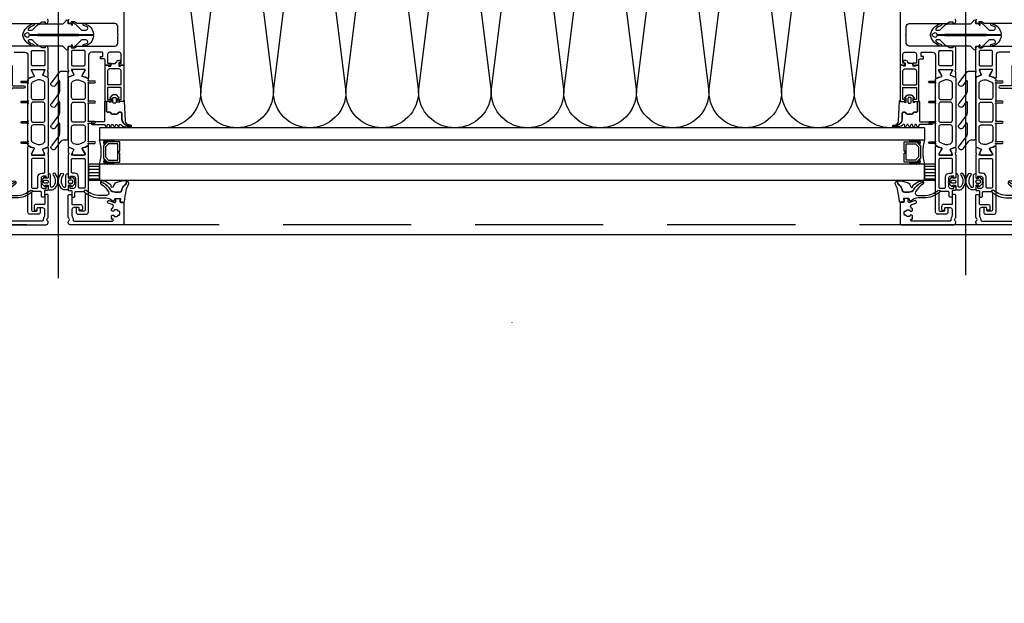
# Model space of a CAD drawing. Header units: millimetres. Extents: x 247761 to 294611, y 172579 to 236863.
# Tile 166 of 256: x 262766 to 263255, y 174433 to 174722. Entities that reach past the tile are written whole.
import ezdxf

# ---------------------------------------------------------------- set-up
doc = ezdxf.new("R2010")
doc.units = ezdxf.units.MM
doc.linetypes.add('ČERCHOVANÁ', pattern=[25.4, 12.7, -6.35, 0, -6.35])
doc.linetypes.add('ČÁRKOVANÁ', pattern=[19.05, 12.7, -6.35])
for name, color, linetype in [('FASÁDA DETAILNÍ', 4, 'Continuous'), ('KOTY 50', 7, 'Continuous'), ('NOVA', 240, 'Continuous'), ('OSY', 7, 'Continuous')]:
    doc.layers.add(name, color=color, linetype=linetype)
doc.styles.add('CS-ROMANS', font='romans.shx', dxfattribs={"width": 0.75, "oblique": 5})
doc.dimstyles.new('A_KÓTA_50', dxfattribs={"dimtxt": 110, "dimasz": 2, "dimexe": 100, "dimexo": 1500, "dimgap": 40, "dimtad": 1, "dimrnd": 1, "dimdsep": 46, "dimtxsty": 'CS-ROMANS', "dimblk": 'KOT_CARA20', "dimcen": 45, "dimse1": 1, "dimse2": 1, "dimclrd": 256, "dimclre": 256, "dimclrt": 256, "dimadec": 0, "dimazin": 0, "dimtfac": 1, "dimtix": 1, "dimtmove": 2, "dimatfit": 3, "dimldrblk": 'OBLIQUE', "dimfxl": 0, "dimtolj": 1, "dimarcsym": 0})

# ---------------------------------------------------------------- blocks, each defined once
blk = doc.blocks.new('244748_a')
blk.add_lwpolyline([(8.32, -1.69, 0.082248), (6.34, -0.9, -1.09695), (6.94, -0.1, -0.315353), (11.26, -5.15, -0.480529), (10.87, -5.64), (4.27, -5.64), (4.08, -5.45), (-16.53, -5.45), (-16.72, -5.64), (-20.43, -5.64, 0.574019), (-21.93, -4.78), (-22.99, -5.4, 0.524827), (-22.99, -5.9), (-21.93, -6.52, 0.574021), (-20.43, -5.66), (-16.72, -5.66), (-16.53, -5.85), (4.08, -5.85), (4.27, -5.66), (10.87, -5.66, -0.480529), (11.26, -6.15, -0.326229), (6.88, -11.09, -1.09695), (6.28, -10.3, 0.081457), (8.32, -9.61, 0.599203), (7.48, -8.05), (5.52, -8.05, 0.198965), (5.17, -8.2), (2.22, -11.15), (0.93, -12.01, -0.738038), (0.51, -11.62), (0.87, -11, 1), (0.35, -10.7), (0, -11.3), (-0.98, -11.3, 0.619205), (-1.45, -12.06), (-1.28, -12.43, -0.808139), (-2.04, -13.04), (-3.63, -11.44, 0.198906), (-4.34, -11.15), (-14.99, -11.15, -0.198936), (-16.76, -10.42), (-18.98, -8.2, 0.198942), (-19.33, -8.05), (-20.67, -8.05, 0.500217), (-21.09, -8.73, 0.122037), (-18.5, -10.27, -1.093735), (-19.1, -11.07, -0.240768), (-23.7, -6.07, -0.106226), (-23.7, -5.23, -0.256232), (-19, -0.13, -1.093735), (-18.4, -0.92, 0.116856), (-21.09, -2.57, 0.500217), (-20.67, -3.25), (-19.33, -3.25, 0.198942), (-18.98, -3.1), (-16.75, -0.88, -0.198936), (-14.99, -0.15), (-4.34, -0.15, 0.198907), (-3.63, 0.14), (-2.04, 1.74, -0.808139), (-1.28, 1.13), (-1.45, 0.76, 0.619205), (-0.98, 0), (0, 0), (0.35, -0.6, 1), (0.87, -0.3), (0.51, 0.32, -0.738038), (0.93, 0.71), (2.22, -0.15), (5.17, -3.1, 0.198965), (5.52, -3.25), (7.48, -3.25, 0.599203)], format="xyb", close=True)
blk = doc.blocks.new('284336')
for points in [[(-0.7, -9.6), (-10, -9.6, 0.414511), (-10.51, -10.11), (-10.51, -15.51, -1), (-11.69, -15.51), (-11.69, -9.6), (-12.69, -8.95, -0.668884), (-12.6, -8.23), (-11.99, -8.01, 0.766384), (-11.99, -7.21), (-12.6, -6.99, -0.76831), (-12.6, -6.23), (-11.99, -6.01, 0.766384), (-11.99, -5.21), (-12.6, -4.99, -0.76831), (-12.6, -4.23), (-11.99, -4.01, 0.766384), (-11.99, -3.21), (-12.6, -2.99, -0.877523), (-12.5, -2.22), (-12.1, -2.22, 0.698129), (-11.83, -1.5, -0.220231), (-12.89, 0.78), (-12.89, 3.45, -0.157143), (-12.82, 3.68), (-12.69, 3.42, -0.067482), (-12.48, 2.53, 0.393136), (-8.66, -1.02), (-6.1, -1.02, -0.414214), (-5.61, -1.51), (-5.61, -2.22, -0.267949), (-5.85, -2.65), (-6.35, -2.93, 0.267949), (-6.61, -3.38), (-6.61, -5.84, 0.267949), (-6.35, -6.29), (-5.85, -6.57, -0.267949), (-5.61, -7), (-5.61, -8.11, 0.414215), (-5.1, -8.62), (-0.41, -8.62), (-0.41, -9.31, -0.414212), (-0.7, -9.6)], [(-0.41, 0), (-0.41, -2, 0.990243), (-0.4, -3.02), (0.9, -3.02, 0.414214), (1.21, -2.71), (1.21, -2.61, -0.668123), (1.71, -2.4), (2.75, -3.45, -0.199004), (2.89, -3.79), (2.89, -5.43, -0.199038), (2.75, -5.77), (1.71, -6.82, -0.668191), (1.21, -6.61), (1.21, -6.51, 0.414214), (0.9, -6.2), (-0.4, -6.2, 0.990269), (-0.41, -7.22), (-0.41, -8.6), (-5.1, -8.6, -0.414215), (-5.59, -8.11), (-5.59, -7, 0.267949), (-5.84, -6.56), (-6.34, -6.27, -0.267949), (-6.59, -5.84), (-6.59, -3.38, -0.267949), (-6.34, -2.95), (-5.84, -2.66, 0.267949), (-5.59, -2.22), (-5.59, -1.51, 0.414214), (-6.1, -1), (-8.66, -1, -0.393156), (-12.46, 2.53, 0.067572), (-12.67, 3.43), (-12.8, 3.7, -0.637545), (-12.12, 3.53), (-11.92, 2.53, 0.344315), (-10.06, 0.91), (0, 0.38, -0.406913), (0.39, 0), (-0.41, 0)], [(1.7, -4.31, 0.414235), (1.2, -3.81), (-0.7, -3.81, 0.414214), (-1.2, -4.31), (-1.2, -4.91, 0.414214), (-0.7, -5.41), (1.2, -5.41, 0.414235), (1.7, -4.91), (1.7, -4.31)]]:
    blk.add_lwpolyline(points, format="xyb", close=True)
blk = doc.blocks.new('nesystémový nástavec 18')
for p, q in [((-18, 6.8), (-18, 8.8)), ((-17.5, 9.3), (-15.36, 9.3)), ((-17, 6.3), (-17.5, 6.3)), ((-11, 8), (-17, 8)), ((-17, 8), (-17, 6.3)), ((-15.36, 9.3), (0, 9.3)), ((-11, 1.3), (-11, 8)), ((-2.8, 8), (-9.7, 8)), ((-9.7, 1.3), (-9.7, 8)), ((-1.8, 2.3), (-1.8, 7)), ((-0.5, 7.3), (-0.5, 6.8)), ((0, 9.3), (0, 7.8)), ((0, 6.3), (0.55, 6.3)), ((0.55, 6.3), (0.95, 5.9)), ((0.95, 5.9), (0.95, 4.8)), ((-18, 0.5), (-18, 1.8)), ((-17.5, 2.3), (-17, 2.3)), ((-1.8, 0), (-17.5, 0)), ((-17, 2.3), (-17, 1.3)), ((-17, 1.3), (-11, 1.3)), ((-9.7, 1.3), (-2.8, 1.3)), ((0, 0), (-1.8, 0)), ((-0.4, 2.23), (-0.5, 2.04)), ((-0.5, 2.04), (-0.5, 2)), ((1.2, 2.44), (0, 2.44)), ((0, 1.5), (0, 0)), ((0.95, 4.8), (0.95, 4.14)), ((0.95, 4.14), (1.2, 4.14)), ((1.2, 1.85), (1.2, 2.44)), ((1.4, 3.94), (1.4, 3.84)), ((1.6, 3.64), (1.6, 3.64)), ((1.8, 1.37), (1.7, 1.35)), ((2.25, 1.63), (1.8, 1.37)), ((2.4, 2.84), (2.4, 1.89))]:
    blk.add_line(p, q)
for centre, radius, start, end in [((-17.5, 8.8), 0.5, 90, 180), ((-17.5, 6.8), 0.5, 180.0012, 269.9988), ((-15.36, 9.8), 0.5, 270, 270.084), ((-2.8, 7), 1, 0, 90), ((0, 7.3), 0.5, 89.9955, 180.0071), ((0, 6.8), 0.5, 179.9949, 270.006), ((-17.5, 1.8), 0.5, 89.999, 180.0002), ((-17.5, 0.5), 0.5, 180, 270), ((-2.8, 2.3), 1, 270, 0), ((0, 2), 0.5, 179.9716, 270.0327), ((0, 1.94), 0.5, 89.9975, 144.0007), ((0.75, 4.8), 0.2, 359.9656, 0.0344), ((1.2, 3.94), 0.2, 359.9707, 90.0249), ((1.7, 1.85), 0.5, 179.9991, 270), ((1.6, 3.84), 0.2, 179.9737, 270.035), ((1.6, 2.84), 0.8, 0.0065, 89.9919), ((2.1, 1.89), 0.3, 299.9815, 0.0183)]:
    blk.add_arc(centre, radius, start, end)
blk = doc.blocks.new('433270')
blk.add_lwpolyline([(1, 0, 0.414364), (0, -1), (0, -1.4, 0.255924), (0.23, -1.83, -0.547723), (0.23, -3.17, 0.255924), (0, -3.6), (0, -14.6, 0.414214), (0.3, -14.9), (1.2, -14.9, 0.414214), (1.7, -14.4), (1.7, -10.3, -0.414214), (2, -10), (6, -10, 0.414248), (7, -9), (7, -7.7, 0.414179), (6.5, -7.2), (5.7, -7.2, 0.414232), (5.4, -7.5), (5.4, -8.2, -0.414198), (5.1, -8.5), (2.8, -8.5, -0.414204), (1.8, -7.5), (1.8, -4.49, -0.147432), (1.97, -3.94, 0.147461), (2.4, -2.5), (2.4, -2.3, -0.414214), (2.9, -1.8), (21.87, -1.8, -0.668178), (22.22, -2.65), (22.16, -2.72, 1), (21.59, -3.29), (21.52, -3.35, 0.198912), (21.38, -3.71), (21.38, -4.05, 0.414214), (22.08, -4.75), (22.38, -4.75, 0.576988), (22.64, -4.3, -0.311246), (24.56, -4.3, 0.576988), (24.82, -4.75), (25.3, -4.75, -0.260065), (25.3, -6.65), (24.82, -6.65, 0.576988), (24.56, -7.1, -0.311246), (22.64, -7.1, 0.576988), (22.38, -6.65), (22.08, -6.65, 0.414214), (21.38, -7.35), (21.38, -7.61, 0.267949), (21.63, -8.04), (21.89, -8.2, -0.637047), (21.73, -10), (19.83, -10.7, 0.315299), (19.5, -11.17), (19.5, -11.49, 0.520567), (20.17, -11.96), (22.83, -10.99, -0.520567), (23.5, -11.46), (23.5, -12.5, 0.414062), (24, -13), (25, -13, 0.414186), (25.5, -12.5), (25.5, -11.5, -0.414182), (26, -11), (27, -11, 0.414214), (27.5, -10.5), (27.5, -0.5, 0.414214), (27, 0), (1, 0)], format="xyb", close=True)
blk = doc.blocks.new('284325')
for points in [[(0.84, -5.23, -0.560316), (0.94, -4.73), (1.94, -4.36, 0.3153), (2.14, -4.08), (2.14, -1.89, 0.451558), (1.8, -1.59), (0.9, -1.7, -0.399586), (0.57, -1.46), (0.3, -0.07, -0.415977), (0.53, 0.29, 0.024107), (6.15, 1.24, 0.076636), (8.99, 2.34, -0.577615), (10.79, 1.3), (10.02, 1.37, 0.283171), (9.08, 0.9, -0.168429), (7.07, -0.74), (5.9, -1.16, 0.315302), (5.24, -2.1), (5.24, -4.21, 0.269719), (6.76, -6.82, -0.194797), (10.18, -11.53, -0.342663), (9.17, -11.17, 0.119207), (5.43, -7.59, 0.578571), (3.63, -8.62), (3.63, -11.77, 0.176415), (6.16, -18.72, -1), (5.24, -19.49, -0.176415), (2.43, -11.77), (2.43, -8.89, 0.208286), (0.84, -5.23)], [(8.95, -6.65), (10.32, -8.78, -0.134555), (10.79, -10.63, -0.339795), (10.19, -11.53, 0.194788), (6.76, -6.81, -0.269736), (5.25, -4.21), (5.25, -2.1, -0.315302), (5.9, -1.17), (7.07, -0.74, 0.168429), (9.09, 0.89, -0.283167), (10.01, 1.36), (10.79, 1.29), (10.79, -0.74, -0.070852), (10.71, -1.3), (9.95, -3.93, -0.241839), (9.08, -4.83), (7.93, -5.22, 0.836024), (8.08, -6.19), (8.11, -6.19, -0.255349), (8.95, -6.65)]]:
    blk.add_lwpolyline(points, format="xyb", close=True)
blk = doc.blocks.new('*U500')
for points in [[(0, 0, 0.414243), (0.1, 0.1), (0, 0.9, -1.0001), (0.2, 0.9), (0.1, 0.1, 0.414228), (0.2, 0, 0.414228)], [(0.2, 0, 0.414243), (0.3, 0.1), (0.2, 0.9, -1.0001), (0.4, 0.9), (0.3, 0.1, 0.414228), (0.4, 0, 0.414228)], [(0.4, 0, 0.414243), (0.5, 0.1), (0.4, 0.9, -1.0001), (0.6, 0.9), (0.5, 0.1, 0.414228), (0.6, 0, 0.414228)], [(0.6, 0, 0.414243), (0.7, 0.1), (0.6, 0.9, -1.0001), (0.8, 0.9), (0.7, 0.1, 0.414228), (0.8, 0, 0.414228)], [(0.8, 0, 0.414243), (0.9, 0.1), (0.8, 0.9, -1.0001), (1, 0.9), (0.9, 0.1, 0.414228), (1, 0, 0.414228)], [(1, 0, 0.414243), (1.1, 0.1), (1, 0.9, -1.0001), (1.2, 0.9), (1.1, 0.1, 0.414228), (1.2, 0, 0.414228)], [(1.2, 0, 0.414243), (1.3, 0.1), (1.2, 0.9, -1.0001), (1.4, 0.9), (1.3, 0.1, 0.414228), (1.4, 0, 0.414228)], [(1.4, 0, 0.414243), (1.5, 0.1), (1.4, 0.9, -1.0001), (1.6, 0.9), (1.5, 0.1, 0.414228), (1.6, 0, 0.414228)], [(1.6, 0, 0.414243), (1.7, 0.1), (1.6, 0.9, -1.0001), (1.8, 0.9), (1.7, 0.1, 0.414228), (1.8, 0, 0.414228)], [(1.8, 0, 0.414243), (1.9, 0.1), (1.8001, 0.9, -1.0001), (2, 0.9), (1.9001, 0.1, 0.414228), (2, 0, 0.414228)]]:
    blk.add_lwpolyline(points, format="xyb")
blk = doc.blocks.new('288126')
for points in [[(-16.5, 0), (16.5, 0)], [(-21.36, -6.34), (-17.8, -3.69)], [(-14.71, -4.5), (-19.87, -8.34)], [(-17, -2.08), (-17, -0.5)], [(-8.83, -4.3), (-14.11, -4.3)], [(-10.96, -6.34), (-8.71, -4.66)], [(-4.31, -4.5), (-9.47, -8.34)], [(1.81, -4.3), (-3.71, -4.3)], [(-0.35, -6.36), (1.93, -4.66)], [(6.33, -4.5), (1.14, -8.37)], [(12.21, -4.3), (6.93, -4.3)], [(10.05, -6.36), (12.33, -4.66)], [(16.6, -4.6), (11.54, -8.37)], [(17, -0.5), (17, -3.8)]]:
    blk.add_lwpolyline(points)
for centre, radius, start, end in [((16.5, -0.5), 0.5, 0, 90), ((-16.5, -0.5), 0.5, 90, 180), ((16, -3.8), 1, 306.7059, 0), ((-20.61, -7.34), 1.25, 126.7059, 306.7059), ((-10.21, -7.34), 1.25, 126.7059, 306.7059), ((0.4, -7.37), 1.25, 126.7059, 306.7059), ((10.8, -7.37), 1.25, 126.7059, 306.7059)]:
    blk.add_arc(centre, radius, start, end)
at = {"extrusion": (0, 0, -1)}
for centre, radius, start, end in [((19, -2.08), 2, 180, 233.2941), ((14.11, -5.3), 1, 53.2941, 90), ((8.83, -4.5), 0.2, 90, 233.2941), ((3.71, -5.3), 1, 53.2941, 90), ((-1.81, -4.5), 0.2, 90, 233.2941), ((-6.93, -5.3), 1, 53.2941, 90), ((-12.21, -4.5), 0.2, 90, 233.2941)]:
    blk.add_arc(centre, radius, start, end, dxfattribs=at)
blk = doc.blocks.new('246426')
for points in [[(-1.84, 0.64), (-2.86, -0.38, 0.198926), (-3.15, -1.09), (-3.15, -2.31, 0.198926), (-2.86, -3.02), (-1.84, -4.04, 0.637051), (-1.5, -3.92), (-1.45, -3.4), (-0.3, -3.4, -0.41484), (0, -3.7), (0, -5.19, 0.414232), (0.5, -5.69), (2.14, -5.69, 0.071862), (2.2, -5.68, 0.157876), (3.73, -4.64, 0.360336), (3.48, 2.39, 0.964062), (2.54, 1.48, -0.403385), (2.25, -4.34, -0.190964), (2.11, -4.39), (1.7, -4.39, -0.414214), (1.2, -3.89), (1.2, 1.31, 0.414201), (0.2, 2.31), (0, 2.31), (0, 0.3, -0.414214), (-0.3, 0), (-1.45, 0), (-1.5, 0.52, 0.637051), (-1.84, 0.64)], [(-2.25, -1.4, -0.414214), (-1.85, -1), (-0.4, -1, -0.414214), (0, -1.4), (0, -2, -0.414214), (-0.4, -2.4), (-1.85, -2.4, -0.414214), (-2.25, -2), (-2.25, -1.4)]]:
    blk.add_lwpolyline(points, format="xyb", close=True)
blk = doc.blocks.new('A$C69D17D4D')
at = {"layer": 'FASÁDA DETAILNÍ'}
h = blk.add_hatch(dxfattribs=at)
h.set_pattern_fill('ANSI31', color=256, scale=0.5, angle=495)
h.set_pattern_definition([(180, (-22158.4212, -42841.357), (-7e-16, -1.5875), [])])
h.paths.add_polyline_path([(-11844, 1279), (-11838.5, 1279), (-11838.5, 1271), (-11844, 1271)])
h = blk.add_hatch(dxfattribs=at)
h.set_pattern_fill('ANSI31', color=256, scale=0.5, angle=495)
h.set_pattern_definition([(180, (-21743.9213, -42841.3569), (-7e-16, -1.5875), [])])
h.paths.add_polyline_path([(-11429.5, 1279), (-11424, 1279), (-11424, 1271), (-11429.5, 1271)])
for p, q in [((-11409, 1224.05), (-11409, 1592.29)), ((-11859, 1548.12), (-11859, 1222.43)), ((-11429.5, 1297), (-11838.5, 1297)), ((-11838.5, 1297), (-11838.5, 1291)), ((-11429.5, 1297), (-11429.5, 1291)), ((-11838.5, 1291), (-11429.5, 1291)), ((-11429.5, 1279), (-11838.5, 1279)), ((-11838.5, 1279), (-11838.5, 1271)), ((-11429.5, 1271), (-11429.5, 1279)), ((-11838.5, 1271), (-11429.5, 1271))]:
    blk.add_line(p, q, dxfattribs=at)
for points in [[(1656, 1244), (-24924, 1244), (-24924, 24924), (1656, 24924)], [(-11828.5, 1290), (-11834.5, 1290), (-11836.5, 1288), (-11836.5, 1282), (-11834.5, 1280), (-11828.5, 1280), (-11828.5, 1284.5), (-11829, 1284.5), (-11829, 1285.5), (-11828.5, 1285.5)], [(-11829.5, 1281), (-11829.5, 1289), (-11834.09, 1289), (-11835.5, 1287.59), (-11835.5, 1282.55), (-11834.09, 1281)], [(-11439.5, 1290), (-11433.5, 1290), (-11431.5, 1288), (-11431.5, 1282), (-11433.5, 1280), (-11439.5, 1280), (-11439.5, 1284.5), (-11439, 1284.5), (-11439, 1285.5), (-11439.5, 1285.5)], [(-11438.5, 1281), (-11438.5, 1289), (-11433.91, 1289), (-11432.5, 1287.59), (-11432.5, 1282.55), (-11433.91, 1281)], [(-11844, 1271), (-11838.5, 1271), (-11838.5, 1279), (-11844, 1279)], [(-11429.5, 1271), (-11424, 1271), (-11424, 1279), (-11429.5, 1279)]]:
    blk.add_lwpolyline(points, close=True, dxfattribs=at)
at = {"layer": 'FASÁDA DETAILNÍ', "linetype": 'ČÁRKOVANÁ', "ltscale": 5}
blk.add_lwpolyline([(1651, 1249), (-24919, 1249), (-24919, 24919), (1651, 24919)], close=True, dxfattribs=at)
at = {"layer": 'FASÁDA DETAILNÍ'}
for points in [[(-11880.8, 1334.5), (-11875.5, 1334.5, -0.414167), (-11874, 1333), (-11874, 1326), (-11874, 1321.9, 0.57735), (-11873.4, 1321.56), (-11872.54, 1322.05), (-11871.04, 1322.48, 0.488701), (-11870.87, 1322.92), (-11872.3, 1325.39), (-11872.3, 1325.81, -0.432566), (-11872.1, 1326), (-11865.8, 1326, -0.548397), (-11865.61, 1325.72), (-11866.68, 1323.34, 0.425336), (-11866.57, 1323.07), (-11864.55, 1322.25, 0.531563), (-11864, 1322.62), (-11864, 1324.69, 0.231306), (-11864.11, 1324.93, -0.306185), (-11864.22, 1325.24), (-11864, 1326), (-11864, 1336.51, 0.414214), (-11865, 1337.51), (-11865.5, 1337.51), (-11865.5, 1336.71), (-11867, 1336.71), (-11868.14, 1337.37, 0.13165), (-11868.64, 1337.5), (-11887.01, 1337.5, -0.414214)], [(-11887.01, 1348.7), (-11868.64, 1348.7, 0.13165), (-11868.14, 1348.83), (-11867, 1349.49), (-11865.5, 1349.49), (-11865.5, 1348.69), (-11865, 1348.69, 0.414214), (-11864, 1349.69), (-11864, 1350.2, 0.414214), (-11864.5, 1350.7)], [(-11826.5, 1477), (-11826.5, 1328.5, -0.414214), (-11827, 1328), (-11828.3, 1328, -0.41422), (-11828.8, 1328.5), (-11828.8, 1329), (-11827.8, 1329), (-11827.8, 1333.5, 0.414214), (-11828.8, 1334.5), (-11833.5, 1334.5, 0.414214), (-11834.5, 1333.5), (-11834.5, 1329), (-11832.8, 1329), (-11832.8, 1328.5, -0.414201), (-11833.3, 1328), (-11835.3, 1328, -0.414214), (-11835.8, 1328.5), (-11835.8, 1330.64, 0.414214), (-11836.3, 1331.14), (-11838.1, 1331.14), (-11838.1, 1332.39), (-11836.9, 1332.39), (-11836.9, 1334.2, 0.414214), (-11837.2, 1334.5), (-11842.5, 1334.5, 0.414167), (-11844, 1333), (-11844, 1326), (-11844, 1321.9, -0.57735), (-11844.6, 1321.56), (-11845.46, 1322.05), (-11846.96, 1322.48, -0.488701), (-11847.13, 1322.92), (-11845.7, 1325.39), (-11845.7, 1325.81, 0.432566), (-11845.9, 1326), (-11852.2, 1326, 0.548397), (-11852.39, 1325.72), (-11851.32, 1323.34, -0.425336), (-11851.43, 1323.07), (-11853.45, 1322.25, -0.531563), (-11854, 1322.62), (-11854, 1324.69, -0.231306), (-11853.89, 1324.93, 0.306185), (-11853.78, 1325.24), (-11854, 1326), (-11854, 1336.51, -0.414214), (-11853, 1337.51), (-11852.5, 1337.51), (-11852.5, 1336.71), (-11851, 1336.71), (-11849.86, 1337.37, -0.13165), (-11849.36, 1337.5), (-11830.99, 1337.5, 0.414214), (-11829.49, 1339), (-11829.49, 1342.5, 0.399985), (-11829.49, 1343.5), (-11829.49, 1347.2, 0.414214), (-11830.99, 1348.7), (-11849.36, 1348.7, -0.13165), (-11849.86, 1348.83), (-11851, 1349.49), (-11852.5, 1349.49), (-11852.5, 1348.69), (-11853, 1348.69, -0.414214), (-11854, 1349.69), (-11854, 1350.2, -0.414214), (-11853.5, 1350.7)], [(-11441.5, 1477), (-11441.5, 1328.5, 0.414214), (-11441, 1328), (-11439.7, 1328, 0.41422), (-11439.2, 1328.5), (-11439.2, 1329), (-11440.2, 1329), (-11440.2, 1333.5, -0.414214), (-11439.2, 1334.5), (-11434.5, 1334.5, -0.414214), (-11433.5, 1333.5), (-11433.5, 1329), (-11435.2, 1329), (-11435.2, 1328.5, 0.414201), (-11434.7, 1328), (-11432.7, 1328, 0.414214), (-11432.2, 1328.5), (-11432.2, 1330.64, -0.414214), (-11431.7, 1331.14), (-11429.9, 1331.14), (-11429.9, 1332.39), (-11431.1, 1332.39), (-11431.1, 1334.2, -0.414214), (-11430.8, 1334.5), (-11425.5, 1334.5, -0.414167), (-11424, 1333), (-11424, 1326), (-11424, 1321.9, 0.57735), (-11423.4, 1321.56), (-11422.54, 1322.05), (-11421.04, 1322.48, 0.488701), (-11420.87, 1322.92), (-11422.3, 1325.39), (-11422.3, 1325.81, -0.432566), (-11422.1, 1326), (-11415.8, 1326, -0.548397), (-11415.61, 1325.72), (-11416.68, 1323.34, 0.425336), (-11416.57, 1323.07), (-11414.55, 1322.25, 0.531563), (-11414, 1322.62), (-11414, 1324.69, 0.231306), (-11414.11, 1324.93, -0.306185), (-11414.22, 1325.24), (-11414, 1326), (-11414, 1336.51, 0.414214), (-11415, 1337.51), (-11415.5, 1337.51), (-11415.5, 1336.71), (-11417, 1336.71), (-11418.14, 1337.37, 0.13165), (-11418.64, 1337.5), (-11437.01, 1337.5, -0.414214), (-11438.51, 1339), (-11438.51, 1342.5, -0.399985), (-11438.51, 1343.5), (-11438.51, 1347.2, -0.414214), (-11437.01, 1348.7), (-11418.64, 1348.7, 0.13165), (-11418.14, 1348.83), (-11417, 1349.49), (-11415.5, 1349.49), (-11415.5, 1348.69), (-11415, 1348.69, 0.414214), (-11414, 1349.69), (-11414, 1350.2, 0.414214), (-11414.5, 1350.7)], [(-11387.2, 1334.5), (-11392.5, 1334.5, 0.414167), (-11394, 1333), (-11394, 1326), (-11394, 1321.9, -0.57735), (-11394.6, 1321.56), (-11395.46, 1322.05), (-11396.96, 1322.48, -0.488701), (-11397.13, 1322.92), (-11395.7, 1325.39), (-11395.7, 1325.81, 0.432566), (-11395.9, 1326), (-11402.2, 1326, 0.548397), (-11402.39, 1325.72), (-11401.32, 1323.34, -0.425336), (-11401.43, 1323.07), (-11403.45, 1322.25, -0.531563), (-11404, 1322.62), (-11404, 1324.69, -0.231306), (-11403.89, 1324.93, 0.306185), (-11403.78, 1325.24), (-11404, 1326), (-11404, 1336.51, -0.414214), (-11403, 1337.51), (-11402.5, 1337.51), (-11402.5, 1336.71), (-11401, 1336.71), (-11399.86, 1337.37, -0.13165), (-11399.36, 1337.5), (-11380.99, 1337.5, 0.414214)], [(-11380.99, 1348.7), (-11399.36, 1348.7, -0.13165), (-11399.86, 1348.83), (-11401, 1349.49), (-11402.5, 1349.49), (-11402.5, 1348.69), (-11403, 1348.69, -0.414214), (-11404, 1349.69), (-11404, 1350.2, -0.414214), (-11403.5, 1350.7)]]:
    blk.add_lwpolyline(points, format="xyb", dxfattribs=at)
for points in [[(-11866.1, 1335.3, -0.414214), (-11865.6, 1334.8), (-11865.6, 1328.3, -0.414214), (-11866.1, 1327.8), (-11871.8, 1327.8, -0.414214), (-11872.3, 1328.3), (-11872.3, 1334.8, -0.414214), (-11871.8, 1335.3), (-11866.1, 1335.3)], [(-11851.9, 1335.3, 0.414214), (-11852.4, 1334.8), (-11852.4, 1328.3, 0.414214), (-11851.9, 1327.8), (-11846.2, 1327.8, 0.414214), (-11845.7, 1328.3), (-11845.7, 1334.8, 0.414214), (-11846.2, 1335.3), (-11851.9, 1335.3)], [(-11416.1, 1335.3, -0.414214), (-11415.6, 1334.8), (-11415.6, 1328.3, -0.414214), (-11416.1, 1327.8), (-11421.8, 1327.8, -0.414214), (-11422.3, 1328.3), (-11422.3, 1334.8, -0.414214), (-11421.8, 1335.3), (-11416.1, 1335.3)], [(-11401.9, 1335.3, 0.414214), (-11402.4, 1334.8), (-11402.4, 1328.3, 0.414214), (-11401.9, 1327.8), (-11396.2, 1327.8, 0.414214), (-11395.7, 1328.3), (-11395.7, 1334.8, 0.414214), (-11396.2, 1335.3), (-11401.9, 1335.3)], [(-11864, 1321.66), (-11864, 1309.75), (-11864, 1287.84, -0.305837), (-11864.31, 1287.38), (-11866.6, 1286.45, 0.425336), (-11866.71, 1286.19), (-11865.99, 1284.57, -0.543753), (-11866.68, 1283.51), (-11871.58, 1283.51, -0.578182), (-11872.1, 1284.41), (-11870.84, 1286.6, 0.488505), (-11871.01, 1287.04), (-11872.53, 1287.48), (-11873.85, 1288.24, -0.282478), (-11874, 1288.52), (-11874, 1288.96, 1.447009), (-11874.13, 1289.31), (-11877.1, 1289.31, -1), (-11877.1, 1290.11), (-11874.13, 1290.11, 1.447009), (-11874, 1290.46), (-11874, 1299, 1.447009), (-11874.13, 1299.35), (-11877.1, 1299.35, -1), (-11877.1, 1300.15), (-11874.13, 1300.15, 1.447009), (-11874, 1300.5), (-11874, 1309, 1.447009), (-11874.13, 1309.35), (-11877.1, 1309.35, -1), (-11877.1, 1310.15), (-11874.13, 1310.15, 1.447009), (-11874, 1310.5), (-11874, 1319.04, 1.447009), (-11874.13, 1319.39), (-11877.1, 1319.39, -1), (-11877.1, 1320.19), (-11874.13, 1320.19, 1.447009), (-11874, 1320.54), (-11874, 1320.99, -0.282478), (-11873.85, 1321.26), (-11872.53, 1322.02), (-11871.01, 1322.46, 0.488505), (-11870.84, 1322.9), (-11872.1, 1325.09, -0.578182), (-11871.58, 1325.99), (-11866.68, 1325.99, -0.543753), (-11865.99, 1324.93), (-11866.71, 1323.31, 0.425336), (-11866.6, 1323.05), (-11864.31, 1322.12, -0.305837), (-11864, 1321.66)], [(-11854, 1321.66), (-11854, 1309.75), (-11854, 1287.84, 0.305837), (-11853.69, 1287.38), (-11851.4, 1286.45, -0.425336), (-11851.29, 1286.19), (-11852.01, 1284.57, 0.543753), (-11851.32, 1283.51), (-11846.42, 1283.51, 0.578182), (-11845.9, 1284.41), (-11847.16, 1286.6, -0.488505), (-11846.99, 1287.04), (-11845.47, 1287.48), (-11844.15, 1288.24, 0.282478), (-11844, 1288.52), (-11844, 1288.96, -1.447009), (-11843.87, 1289.31), (-11840.9, 1289.31, 1), (-11840.9, 1290.11), (-11843.87, 1290.11, -1.447009), (-11844, 1290.46), (-11844, 1299, -1.447009), (-11843.87, 1299.35), (-11840.9, 1299.35, 1), (-11840.9, 1300.15), (-11843.87, 1300.15, -1.447009), (-11844, 1300.5), (-11844, 1309, -1.447009), (-11843.87, 1309.35), (-11840.9, 1309.35, 1), (-11840.9, 1310.15), (-11843.87, 1310.15, -1.447009), (-11844, 1310.5), (-11844, 1319.04, -1.447009), (-11843.87, 1319.39), (-11840.9, 1319.39, 1), (-11840.9, 1320.19), (-11843.87, 1320.19, -1.447009), (-11844, 1320.54), (-11844, 1320.99, 0.282478), (-11844.15, 1321.26), (-11845.47, 1322.02), (-11846.99, 1322.46, -0.488505), (-11847.16, 1322.9), (-11845.9, 1325.09, 0.578182), (-11846.42, 1325.99), (-11851.32, 1325.99, 0.543753), (-11852.01, 1324.93), (-11851.29, 1323.31, -0.425336), (-11851.4, 1323.05), (-11853.69, 1322.12, 0.305837), (-11854, 1321.66)], [(-11414, 1321.66), (-11414, 1309.75), (-11414, 1287.84, -0.305837), (-11414.31, 1287.38), (-11416.6, 1286.45, 0.425336), (-11416.71, 1286.19), (-11415.99, 1284.57, -0.543753), (-11416.68, 1283.51), (-11421.58, 1283.51, -0.578182), (-11422.1, 1284.41), (-11420.84, 1286.6, 0.488505), (-11421.01, 1287.04), (-11422.53, 1287.48), (-11423.85, 1288.24, -0.282478), (-11424, 1288.52), (-11424, 1288.96, 1.447009), (-11424.13, 1289.31), (-11427.1, 1289.31, -1), (-11427.1, 1290.11), (-11424.13, 1290.11, 1.447009), (-11424, 1290.46), (-11424, 1299, 1.447009), (-11424.13, 1299.35), (-11427.1, 1299.35, -1), (-11427.1, 1300.15), (-11424.13, 1300.15, 1.447009), (-11424, 1300.5), (-11424, 1309, 1.447009), (-11424.13, 1309.35), (-11427.1, 1309.35, -1), (-11427.1, 1310.15), (-11424.13, 1310.15, 1.447009), (-11424, 1310.5), (-11424, 1319.04, 1.447009), (-11424.13, 1319.39), (-11427.1, 1319.39, -1), (-11427.1, 1320.19), (-11424.13, 1320.19, 1.447009), (-11424, 1320.54), (-11424, 1320.99, -0.282478), (-11423.85, 1321.26), (-11422.53, 1322.02), (-11421.01, 1322.46, 0.488505), (-11420.84, 1322.9), (-11422.1, 1325.09, -0.578182), (-11421.58, 1325.99), (-11416.68, 1325.99, -0.543753), (-11415.99, 1324.93), (-11416.71, 1323.31, 0.425336), (-11416.6, 1323.05), (-11414.31, 1322.12, -0.305837), (-11414, 1321.66)], [(-11404, 1321.66), (-11404, 1309.75), (-11404, 1287.84, 0.305837), (-11403.69, 1287.38), (-11401.4, 1286.45, -0.425336), (-11401.29, 1286.19), (-11402.01, 1284.57, 0.543753), (-11401.32, 1283.51), (-11396.42, 1283.51, 0.578182), (-11395.9, 1284.41), (-11397.16, 1286.6, -0.488505), (-11396.99, 1287.04), (-11395.47, 1287.48), (-11394.15, 1288.24, 0.282478), (-11394, 1288.52), (-11394, 1288.96, -1.447009), (-11393.87, 1289.31), (-11390.9, 1289.31, 1), (-11390.9, 1290.11), (-11393.87, 1290.11, -1.447009), (-11394, 1290.46), (-11394, 1299, -1.447009), (-11393.87, 1299.35), (-11390.9, 1299.35, 1), (-11390.9, 1300.15), (-11393.87, 1300.15, -1.447009), (-11394, 1300.5), (-11394, 1309, -1.447009), (-11393.87, 1309.35), (-11390.9, 1309.35, 1), (-11390.9, 1310.15), (-11393.87, 1310.15, -1.447009), (-11394, 1310.5), (-11394, 1319.04, -1.447009), (-11393.87, 1319.39), (-11390.9, 1319.39, 1), (-11390.9, 1320.19), (-11393.87, 1320.19, -1.447009), (-11394, 1320.54), (-11394, 1320.99, 0.282478), (-11394.15, 1321.26), (-11395.47, 1322.02), (-11396.99, 1322.46, -0.488505), (-11397.16, 1322.9), (-11395.9, 1325.09, 0.578182), (-11396.42, 1325.99), (-11401.32, 1325.99, 0.543753), (-11402.01, 1324.93), (-11401.29, 1323.31, -0.425336), (-11401.4, 1323.05), (-11403.69, 1322.12, 0.305837), (-11404, 1321.66)], [(-11865.6, 1312.05), (-11865.6, 1318.95, 0.324916), (-11866.64, 1320.38), (-11867.49, 1320.65, 0.176429), (-11869.54, 1320.58), (-11871.46, 1319.8, 0.305619), (-11872.4, 1318.41), (-11872.4, 1312.05, 0.414218), (-11871.4, 1311.05), (-11866.6, 1311.05, 0.414218), (-11865.6, 1312.05)], [(-11852.4, 1312.05), (-11852.4, 1318.95, -0.324916), (-11851.36, 1320.38), (-11850.51, 1320.65, -0.176429), (-11848.46, 1320.58), (-11846.54, 1319.8, -0.305619), (-11845.6, 1318.41), (-11845.6, 1312.05, -0.414218), (-11846.6, 1311.05), (-11851.4, 1311.05, -0.414218), (-11852.4, 1312.05)], [(-11415.6, 1312.05), (-11415.6, 1318.95, 0.324916), (-11416.64, 1320.38), (-11417.49, 1320.65, 0.176429), (-11419.54, 1320.58), (-11421.46, 1319.8, 0.305619), (-11422.4, 1318.41), (-11422.4, 1312.05, 0.414218), (-11421.4, 1311.05), (-11416.6, 1311.05, 0.414218), (-11415.6, 1312.05)], [(-11402.4, 1312.05), (-11402.4, 1318.95, -0.324916), (-11401.36, 1320.38), (-11400.51, 1320.65, -0.176429), (-11398.46, 1320.58), (-11396.54, 1319.8, -0.305619), (-11395.6, 1318.41), (-11395.6, 1312.05, -0.414218), (-11396.6, 1311.05), (-11401.4, 1311.05, -0.414218), (-11402.4, 1312.05)], [(-11865.6, 1300.75), (-11865.6, 1308.75, 0.414214), (-11866.6, 1309.75), (-11871.4, 1309.75, 0.414214), (-11872.4, 1308.75), (-11872.4, 1300.75, 0.414214), (-11871.4, 1299.75), (-11866.6, 1299.75, 0.414214), (-11865.6, 1300.75)], [(-11852.4, 1300.75), (-11852.4, 1308.75, -0.414214), (-11851.4, 1309.75), (-11846.6, 1309.75, -0.414214), (-11845.6, 1308.75), (-11845.6, 1300.75, -0.414214), (-11846.6, 1299.75), (-11851.4, 1299.75, -0.414214), (-11852.4, 1300.75)], [(-11415.6, 1300.75), (-11415.6, 1308.75, 0.414214), (-11416.6, 1309.75), (-11421.4, 1309.75, 0.414214), (-11422.4, 1308.75), (-11422.4, 1300.75, 0.414214), (-11421.4, 1299.75), (-11416.6, 1299.75, 0.414214), (-11415.6, 1300.75)], [(-11402.4, 1300.75), (-11402.4, 1308.75, -0.414214), (-11401.4, 1309.75), (-11396.6, 1309.75, -0.414214), (-11395.6, 1308.75), (-11395.6, 1300.75, -0.414214), (-11396.6, 1299.75), (-11401.4, 1299.75, -0.414214), (-11402.4, 1300.75)], [(-11865.6, 1290.55), (-11865.6, 1297.45, 0.414218), (-11866.6, 1298.45), (-11871.4, 1298.45, 0.414218), (-11872.4, 1297.45), (-11872.4, 1291.09, 0.305619), (-11871.46, 1289.7), (-11869.54, 1288.92, 0.176429), (-11867.49, 1288.85), (-11866.64, 1289.12, 0.324916), (-11865.6, 1290.55)], [(-11852.4, 1290.55), (-11852.4, 1297.45, -0.414218), (-11851.4, 1298.45), (-11846.6, 1298.45, -0.414218), (-11845.6, 1297.45), (-11845.6, 1291.09, -0.305619), (-11846.54, 1289.7), (-11848.46, 1288.92, -0.176429), (-11850.51, 1288.85), (-11851.36, 1289.12, -0.324916), (-11852.4, 1290.55)], [(-11415.6, 1290.55), (-11415.6, 1297.45, 0.414218), (-11416.6, 1298.45), (-11421.4, 1298.45, 0.414218), (-11422.4, 1297.45), (-11422.4, 1291.09, 0.305619), (-11421.46, 1289.7), (-11419.54, 1288.92, 0.176429), (-11417.49, 1288.85), (-11416.64, 1289.12, 0.324916), (-11415.6, 1290.55)], [(-11402.4, 1290.55), (-11402.4, 1297.45, -0.414218), (-11401.4, 1298.45), (-11396.6, 1298.45, -0.414218), (-11395.6, 1297.45), (-11395.6, 1291.09, -0.305619), (-11396.54, 1289.7), (-11398.46, 1288.92, -0.176429), (-11400.51, 1288.85), (-11401.36, 1289.12, -0.324916), (-11402.4, 1290.55)], [(-11864, 1283.5), (-11864, 1272.5, -0.414426), (-11864.5, 1272), (-11864.99, 1272), (-11864.99, 1273), (-11866.49, 1273, 0.414214), (-11867.49, 1272), (-11867.49, 1270.5, 0.399985), (-11867.49, 1269.5), (-11867.49, 1268, 0.414214), (-11866.49, 1267), (-11865, 1267), (-11865, 1268), (-11864.5, 1268, -0.414456), (-11864, 1267.5), (-11864, 1266.2, -0.413971), (-11864.3, 1265.9), (-11865.5, 1265.9, 0.414214), (-11865.8, 1265.6), (-11865.8, 1262.6), (-11866.8, 1262.6, -0.414214), (-11867.3, 1263.1), (-11867.3, 1265, 0.414214), (-11867.8, 1265.5), (-11871.3, 1265.5, 0.414206), (-11872.3, 1264.5), (-11872.3, 1256.2, 0.414206), (-11871.8, 1255.7), (-11869.9, 1255.7, 0.414219), (-11869.4, 1256.2), (-11869.4, 1257, -0.414214), (-11868.9, 1257.5), (-11868.4, 1257.5, -0.414214), (-11867.9, 1257), (-11867.9, 1255.2, -0.414214), (-11868.9, 1254.2), (-11873, 1254.2, -0.414214), (-11874, 1255.2), (-11874, 1283.5), (-11874, 1287.6, -0.57735), (-11873.4, 1287.95), (-11872.54, 1287.45), (-11871.04, 1287.02, -0.488701), (-11870.87, 1286.58), (-11872.3, 1284.12), (-11872.3, 1283.69, 0.432566), (-11872.1, 1283.5), (-11865.8, 1283.5, 0.548397), (-11865.61, 1283.78), (-11866.68, 1286.17, -0.425336), (-11866.57, 1286.43), (-11864.55, 1287.25, -0.531563), (-11864, 1286.88), (-11864, 1284.81, -0.231306), (-11864.11, 1284.58, 0.306185), (-11864.22, 1284.26), (-11864, 1283.5)], [(-11854, 1283.5), (-11854, 1272.5, 0.414426), (-11853.5, 1272), (-11853.01, 1272), (-11853.01, 1273), (-11851.51, 1273, -0.414214), (-11850.51, 1272), (-11850.51, 1270.5, -0.399985), (-11850.51, 1269.5), (-11850.51, 1268, -0.414214), (-11851.51, 1267), (-11853, 1267), (-11853, 1268), (-11853.5, 1268, 0.414456), (-11854, 1267.5), (-11854, 1266.2, 0.413971), (-11853.7, 1265.9), (-11852.5, 1265.9, -0.414214), (-11852.2, 1265.6), (-11852.2, 1262.6), (-11851.2, 1262.6, 0.414214), (-11850.7, 1263.1), (-11850.7, 1265, -0.414214), (-11850.2, 1265.5), (-11846.7, 1265.5, -0.414206), (-11845.7, 1264.5), (-11845.7, 1256.2, -0.414206), (-11846.2, 1255.7), (-11848.1, 1255.7, -0.414219), (-11848.6, 1256.2), (-11848.6, 1257, 0.414214), (-11849.1, 1257.5), (-11849.6, 1257.5, 0.414214), (-11850.1, 1257), (-11850.1, 1255.2, 0.414214), (-11849.1, 1254.2), (-11845, 1254.2, 0.414214), (-11844, 1255.2), (-11844, 1283.5), (-11844, 1287.6, 0.57735), (-11844.6, 1287.95), (-11845.46, 1287.45), (-11846.96, 1287.02, 0.488701), (-11847.13, 1286.58), (-11845.7, 1284.12), (-11845.7, 1283.69, -0.432566), (-11845.9, 1283.5), (-11852.2, 1283.5, -0.548397), (-11852.39, 1283.78), (-11851.32, 1286.17, 0.425336), (-11851.43, 1286.43), (-11853.45, 1287.25, 0.531563), (-11854, 1286.88), (-11854, 1284.81, 0.231306), (-11853.89, 1284.58, -0.306185), (-11853.78, 1284.26), (-11854, 1283.5)], [(-11414, 1283.5), (-11414, 1272.5, -0.414426), (-11414.5, 1272), (-11414.99, 1272), (-11414.99, 1273), (-11416.49, 1273, 0.414214), (-11417.49, 1272), (-11417.49, 1270.5, 0.399985), (-11417.49, 1269.5), (-11417.49, 1268, 0.414214), (-11416.49, 1267), (-11415, 1267), (-11415, 1268), (-11414.5, 1268, -0.414456), (-11414, 1267.5), (-11414, 1266.2, -0.413971), (-11414.3, 1265.9), (-11415.5, 1265.9, 0.414214), (-11415.8, 1265.6), (-11415.8, 1262.6), (-11416.8, 1262.6, -0.414214), (-11417.3, 1263.1), (-11417.3, 1265, 0.414214), (-11417.8, 1265.5), (-11421.3, 1265.5, 0.414206), (-11422.3, 1264.5), (-11422.3, 1256.2, 0.414206), (-11421.8, 1255.7), (-11419.9, 1255.7, 0.414219), (-11419.4, 1256.2), (-11419.4, 1257, -0.414214), (-11418.9, 1257.5), (-11418.4, 1257.5, -0.414214), (-11417.9, 1257), (-11417.9, 1255.2, -0.414214), (-11418.9, 1254.2), (-11423, 1254.2, -0.414214), (-11424, 1255.2), (-11424, 1283.5), (-11424, 1287.6, -0.57735), (-11423.4, 1287.95), (-11422.54, 1287.45), (-11421.04, 1287.02, -0.488701), (-11420.87, 1286.58), (-11422.3, 1284.12), (-11422.3, 1283.69, 0.432566), (-11422.1, 1283.5), (-11415.8, 1283.5, 0.548397), (-11415.61, 1283.78), (-11416.68, 1286.17, -0.425336), (-11416.57, 1286.43), (-11414.55, 1287.25, -0.531563), (-11414, 1286.88), (-11414, 1284.81, -0.231306), (-11414.11, 1284.58, 0.306185), (-11414.22, 1284.26), (-11414, 1283.5)], [(-11404, 1283.5), (-11404, 1272.5, 0.414426), (-11403.5, 1272), (-11403.01, 1272), (-11403.01, 1273), (-11401.51, 1273, -0.414214), (-11400.51, 1272), (-11400.51, 1270.5, -0.399985), (-11400.51, 1269.5), (-11400.51, 1268, -0.414214), (-11401.51, 1267), (-11403, 1267), (-11403, 1268), (-11403.5, 1268, 0.414456), (-11404, 1267.5), (-11404, 1266.2, 0.413971), (-11403.7, 1265.9), (-11402.5, 1265.9, -0.414214), (-11402.2, 1265.6), (-11402.2, 1262.6), (-11401.2, 1262.6, 0.414214), (-11400.7, 1263.1), (-11400.7, 1265, -0.414214), (-11400.2, 1265.5), (-11396.7, 1265.5, -0.414206), (-11395.7, 1264.5), (-11395.7, 1256.2, -0.414206), (-11396.2, 1255.7), (-11398.1, 1255.7, -0.414219), (-11398.6, 1256.2), (-11398.6, 1257, 0.414214), (-11399.1, 1257.5), (-11399.6, 1257.5, 0.414214), (-11400.1, 1257), (-11400.1, 1255.2, 0.414214), (-11399.1, 1254.2), (-11395, 1254.2, 0.414214), (-11394, 1255.2), (-11394, 1283.5), (-11394, 1287.6, 0.57735), (-11394.6, 1287.95), (-11395.46, 1287.45), (-11396.96, 1287.02, 0.488701), (-11397.13, 1286.58), (-11395.7, 1284.12), (-11395.7, 1283.69, -0.432566), (-11395.9, 1283.5), (-11402.2, 1283.5, -0.548397), (-11402.39, 1283.78), (-11401.32, 1286.17, 0.425336), (-11401.43, 1286.43), (-11403.45, 1287.25, 0.531563), (-11404, 1286.88), (-11404, 1284.81, 0.231306), (-11403.89, 1284.58, -0.306185), (-11403.78, 1284.26), (-11404, 1283.5)], [(-11872.3, 1281.3), (-11872.3, 1267.6, 0.414214), (-11871.8, 1267.1), (-11869.59, 1267.1, 0.414214), (-11869.09, 1267.6), (-11869.09, 1272.57, -0.411139), (-11867.09, 1274.6), (-11866.1, 1274.6, 0.414214), (-11865.6, 1275.1), (-11865.6, 1281.3, 0.414214), (-11866.1, 1281.8), (-11871.8, 1281.8, 0.414214), (-11872.3, 1281.3)], [(-11845.7, 1281.3), (-11845.7, 1267.6, -0.414214), (-11846.2, 1267.1), (-11848.41, 1267.1, -0.414214), (-11848.91, 1267.6), (-11848.91, 1272.57, 0.411139), (-11850.91, 1274.6), (-11851.9, 1274.6, -0.414214), (-11852.4, 1275.1), (-11852.4, 1281.3, -0.414214), (-11851.9, 1281.8), (-11846.2, 1281.8, -0.414214), (-11845.7, 1281.3)], [(-11422.3, 1281.3), (-11422.3, 1267.6, 0.414214), (-11421.8, 1267.1), (-11419.59, 1267.1, 0.414214), (-11419.09, 1267.6), (-11419.09, 1272.57, -0.411139), (-11417.09, 1274.6), (-11416.1, 1274.6, 0.414214), (-11415.6, 1275.1), (-11415.6, 1281.3, 0.414214), (-11416.1, 1281.8), (-11421.8, 1281.8, 0.414214), (-11422.3, 1281.3)], [(-11395.7, 1281.3), (-11395.7, 1267.6, -0.414214), (-11396.2, 1267.1), (-11398.41, 1267.1, -0.414214), (-11398.91, 1267.6), (-11398.91, 1272.57, 0.411139), (-11400.91, 1274.6), (-11401.9, 1274.6, -0.414214), (-11402.4, 1275.1), (-11402.4, 1281.3, -0.414214), (-11401.9, 1281.8), (-11396.2, 1281.8, -0.414214), (-11395.7, 1281.3)]]:
    blk.add_lwpolyline(points, format="xyb", close=True, dxfattribs=at)
for centre, radius, start, end in [((-11860.39, 1285), 22.7, 344.6728, 15.3272), ((-11832.95, 1289.65), 3.55, 157.591, 202.7062), ((-11833.32, 1289.76), 2.9, 154.7048, 204.6933), ((-11833.66, 1289.93), 2.25, 151.5972, 208.4727), ((-11833.91, 1290.08), 1.71, 147.3143, 212.7051), ((-11834.07, 1290.21), 1.26, 141.5004, 218.0344), ((-11834.16, 1290.36), 0.879, 133.5036, 226.0051), ((-11834.15, 1290.5), 0.596, 123.0366, 236.9634), ((-11833.85, 1290.5), 0.596, 123.0366, 236.9634), ((-11833.56, 1290.5), 0.596, 123.0366, 236.9634), ((-11833.27, 1290.5), 0.596, 123.0366, 236.9634), ((-11832.98, 1290.5), 0.596, 123.0366, 236.9634), ((-11832.68, 1290.5), 0.596, 123.0366, 236.9634), ((-11832.39, 1290.5), 0.596, 123.0366, 236.9634), ((-11832.1, 1290.5), 0.596, 123.0366, 236.9634), ((-11831.81, 1290.5), 0.596, 123.0366, 236.9634), ((-11831.51, 1290.5), 0.596, 123.0366, 236.9634), ((-11831.22, 1290.5), 0.596, 123.0366, 236.9634), ((-11830.93, 1290.5), 0.596, 123.0366, 236.9634), ((-11830.64, 1290.5), 0.596, 123.0366, 236.9634), ((-11437.36, 1290.5), 0.596, 303.0366, 56.9634), ((-11437.07, 1290.5), 0.596, 303.0366, 56.9634), ((-11436.78, 1290.5), 0.596, 303.0366, 56.9634), ((-11436.49, 1290.5), 0.596, 303.0366, 56.9634), ((-11436.19, 1290.5), 0.596, 303.0366, 56.9634), ((-11435.9, 1290.5), 0.596, 303.0366, 56.9634), ((-11435.61, 1290.5), 0.596, 303.0366, 56.9634), ((-11435.32, 1290.5), 0.596, 303.0366, 56.9634), ((-11435.02, 1290.5), 0.596, 303.0366, 56.9634), ((-11434.73, 1290.5), 0.596, 303.0366, 56.9634), ((-11434.44, 1290.5), 0.596, 303.0366, 56.9634), ((-11434.15, 1290.5), 0.596, 303.0366, 56.9634), ((-11433.85, 1290.5), 0.596, 303.0366, 56.9634), ((-11433.84, 1290.36), 0.879, 313.9949, 46.4964), ((-11433.93, 1290.21), 1.26, 321.9656, 38.4996), ((-11434.09, 1290.08), 1.71, 327.2949, 32.6857), ((-11434.34, 1289.93), 2.25, 331.5273, 28.4028), ((-11434.68, 1289.76), 2.9, 335.3067, 25.2952), ((-11435.05, 1289.65), 3.55, 337.2938, 22.409), ((-11407.61, 1285), 22.7, 164.6728, 195.3272), ((-11832.95, 1280.35), 3.55, 157.2938, 202.409), ((-11833.32, 1280.24), 2.9, 155.3067, 205.2952), ((-11833.66, 1280.07), 2.25, 151.5273, 208.4028), ((-11833.91, 1279.92), 1.71, 147.2949, 212.6857), ((-11834.07, 1279.79), 1.26, 141.9656, 218.4996), ((-11834.16, 1279.64), 0.879, 133.9949, 226.4964), ((-11834.15, 1279.5), 0.596, 123.0366, 236.9634), ((-11833.85, 1279.5), 0.596, 123.0366, 236.9634), ((-11833.56, 1279.5), 0.596, 123.0366, 236.9634), ((-11833.27, 1279.5), 0.596, 123.0366, 236.9634), ((-11832.98, 1279.5), 0.596, 123.0366, 236.9634), ((-11832.68, 1279.5), 0.596, 123.0366, 236.9634), ((-11832.39, 1279.5), 0.596, 123.0366, 236.9634), ((-11832.1, 1279.5), 0.596, 123.0366, 236.9634), ((-11831.81, 1279.5), 0.596, 123.0366, 236.9634), ((-11831.51, 1279.5), 0.596, 123.0366, 236.9634), ((-11831.22, 1279.5), 0.596, 123.0366, 236.9634), ((-11830.93, 1279.5), 0.596, 123.0366, 236.9634), ((-11830.64, 1279.5), 0.596, 123.0366, 236.9634), ((-11437.36, 1279.5), 0.596, 303.0366, 56.9634), ((-11437.07, 1279.5), 0.596, 303.0366, 56.9634), ((-11436.78, 1279.5), 0.596, 303.0366, 56.9634), ((-11436.49, 1279.5), 0.596, 303.0366, 56.9634), ((-11436.19, 1279.5), 0.596, 303.0366, 56.9634), ((-11435.9, 1279.5), 0.596, 303.0366, 56.9634), ((-11435.61, 1279.5), 0.596, 303.0366, 56.9634), ((-11435.32, 1279.5), 0.596, 303.0366, 56.9634), ((-11435.02, 1279.5), 0.596, 303.0366, 56.9634), ((-11434.73, 1279.5), 0.596, 303.0366, 56.9634), ((-11434.44, 1279.5), 0.596, 303.0366, 56.9634), ((-11434.15, 1279.5), 0.596, 303.0366, 56.9634), ((-11433.85, 1279.5), 0.596, 303.0366, 56.9634), ((-11433.84, 1279.64), 0.879, 313.5036, 46.0051), ((-11433.93, 1279.79), 1.26, 321.5004, 38.0344), ((-11434.09, 1279.92), 1.71, 327.3143, 32.7051), ((-11434.34, 1280.07), 2.25, 331.5972, 28.4727), ((-11434.68, 1280.24), 2.9, 334.7048, 24.6933), ((-11435.05, 1280.35), 3.55, 337.591, 22.7062)]:
    blk.add_arc(centre, radius, start, end, dxfattribs=at)
at = {"layer": 'FASÁDA DETAILNÍ', "xscale": -179.9999932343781, "yscale": 179.9999932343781, "zscale": 179.9999932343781}
blk.add_blockref('*U500', (-11446.33, 1297), dxfattribs=at)
at = {"layer": 'FASÁDA DETAILNÍ'}
for name, p in [('244748_a', (-11852.78, 1348.66)), ('244748_a', (-11402.78, 1348.66)), ('246426', (-11864, 1272)), ('246426', (-11414, 1272))]:
    blk.add_blockref(name, p, dxfattribs=at)
for name, p, rotation in [('284336', (-11891.5, 1328.41), 90), ('nesystémový nástavec 18', (-11826.5, 1328), 90), ('284336', (-11441.5, 1310.41), 90), ('284325', (-11891.5, 1259.86), 90), ('284325', (-11441.5, 1259.86), 90), ('433270', (-11864, 1249), 180), ('433270', (-11414, 1249), 180)]:
    blk.add_blockref(name, p, dxfattribs=dict(at, rotation=rotation))
at = {"layer": 'FASÁDA DETAILNÍ', "xscale": -1}
for name, p, rotation in [('nesystémový nástavec 18', (-11441.5, 1328), 270), ('284336', (-11376.5, 1328.41), 270), ('288126', (-11854, 1307.99), 270), ('288126', (-11404, 1307.99), 270), ('284336', (-11826.5, 1310.41), 270), ('284325', (-11826.5, 1259.86), 270), ('284325', (-11376.5, 1259.86), 270), ('433270', (-11854, 1249), 180), ('433270', (-11404, 1249), 180)]:
    blk.add_blockref(name, p, dxfattribs=dict(at, rotation=rotation))
for p in [(-11854, 1272), (-11404, 1272)]:
    blk.add_blockref('246426', p, dxfattribs=at)
blk = doc.blocks.new('KOT_CARA20')
for p, q in [((0, 20), (0, -20)), ((0, 0), (14.14, 14.14)), ((0, 0), (-14.14, -14.14))]:
    blk.add_line(p, q)
blk = doc.blocks.new('*D33')
at = {"layer": 'Defpoints', "color": 0, "ltscale": 5, "transparency": 16777216}
for p in [(249720.52, 174615.26), (276300.52, 174615.26), (276300.52, 172618.77)]:
    blk.add_point(p, dxfattribs=at)
at = {"layer": 'KOTY 50', "lineweight": -2, "ltscale": 5, "transparency": 16777216}
blk.add_line((249722.52, 172618.77), (276298.52, 172618.77), dxfattribs=at)
at = {"layer": 'KOTY 50', "lineweight": -2, "ltscale": 5, "transparency": 16777216, "xscale": 2, "yscale": 2, "zscale": 2, "rotation": 180}
blk.add_blockref('KOT_CARA20', (249720.52, 172618.77), dxfattribs=at)
at = {"layer": 'KOTY 50', "lineweight": -2, "ltscale": 5, "transparency": 16777216, "xscale": 2, "yscale": 2, "zscale": 2}
blk.add_blockref('KOT_CARA20', (276300.52, 172618.77), dxfattribs=at)
at = {"layer": 'KOTY 50', "ltscale": 5, "transparency": 16777216, "insert": (263010.52, 172713.77), "char_height": 110, "attachment_point": 5, "style": 'CS-ROMANS'}
blk.add_mtext('\\A1;26580', dxfattribs=at)
blk = doc.blocks.new('_OBLIQUE')
at = {"color": 0, "linetype": 'ByBlock', "ltscale": 15}
blk.add_line((-0.5, -0.5), (0.5, 0.5), dxfattribs=at)

msp = doc.modelspace()

# ---------------------------------------------------------------- linework, layer by layer
at = {"layer": 'OSY', "linetype": 'ČERCHOVANÁ', "ltscale": 25}
msp.add_line((263010.517, 189655.259), (263010.517, 174158.02), dxfattribs=at)

# ---------------------------------------------------------------- block references
at = {"layer": 'NOVA', "ltscale": 300}
msp.add_blockref('A$C69D17D4D', (274644.517, 173371.259), dxfattribs=at)

# ---------------------------------------------------------------- dimensions: what is measured, and where the dimension line sits
at = {"layer": 'KOTY 50', "ltscale": 5}
dim = msp.add_linear_dim(base=(276300.517, 172618.774), p1=(249720.517, 174615.259), p2=(276300.517, 174615.259), dimstyle='A_KÓTA_50', dxfattribs=at)
dim.commit()
dim.dimension.update_dxf_attribs({"geometry": '*D33', "text_midpoint": (263010.517, 172713.774)})

doc.saveas('drawing.dxf')
